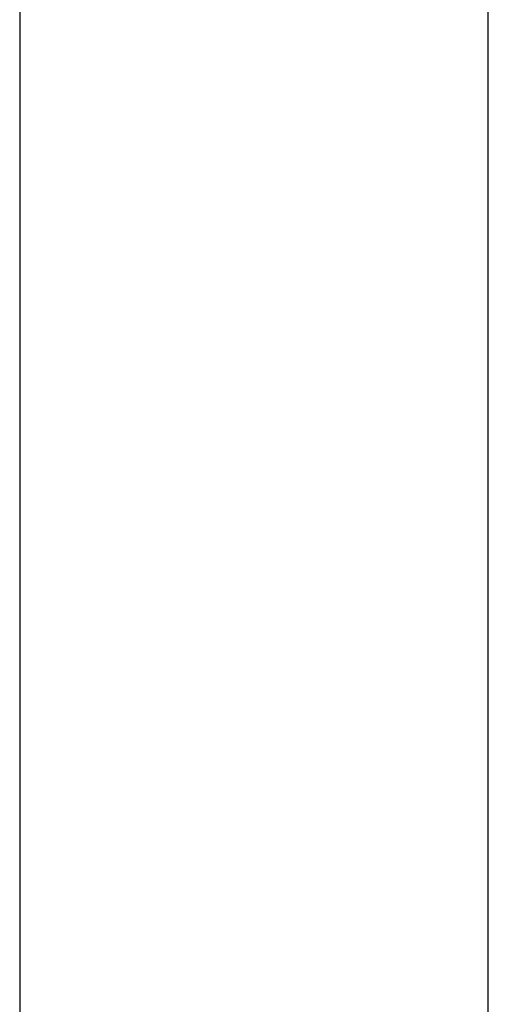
# Model space of a CAD drawing. Header units: metres. Extents: x 391.1 to 427.5, y 12.7 to 28.4.
# Tile 73 of 151: x 407.44 to 407.54, y 26.519 to 26.729. Entities that reach past the tile are written whole.
import ezdxf

# ---------------------------------------------------------------- set-up
doc = ezdxf.new("R2010")
doc.units = ezdxf.units.M
doc.layers.add('A-WALL-____-MCUT', color=7, linetype='Continuous', lineweight=25)
doc.layers.add('A-WALL-____-OTLN', color=7, linetype='Continuous', lineweight=25)

# ---------------------------------------------------------------- blocks, each defined once
blk = doc.blocks.new('Family - Envans P1-155059-04_ENLLUMENAT_P1')
at = {"layer": 'A-WALL-____-MCUT', "color": 253, "true_color": 0xaaaaaa}
for p, q in [((1.72, 0.1), (0, 0.1)), ((0, 0), (1.72, 0))]:
    blk.add_line(p, q, dxfattribs=at)
at = {"layer": 'A-WALL-____-OTLN', "color": 253, "true_color": 0xaaaaaa}
for p, q in [((1.72, 0.1), (0, 0.1)), ((0, 0), (1.72, 0))]:
    blk.add_line(p, q, dxfattribs=at)
at = {"layer": 'A-WALL-____-OTLN', "color": 253, "lineweight": 18, "true_color": 0xaaaaaa}
blk.add_line((0, 0), (1.72, 0), dxfattribs=at)
blk = doc.blocks.new('LONDR55-XX_ZZ-ARQ-CAA-M3D-Londres55_ifc-1-04_ENLLUMENAT_P1')
at = {"layer": 'A-WALL-____-OTLN', "color": 253, "lineweight": 18, "true_color": 0xaaaaaa, "rotation": 270}
blk.add_blockref('Family - Envans P1-155059-04_ENLLUMENAT_P1', (407.43973, 27.64946), dxfattribs=at)

msp = doc.modelspace()

# ---------------------------------------------------------------- block references
at = {"lineweight": 5}
msp.add_blockref('LONDR55-XX_ZZ-ARQ-CAA-M3D-Londres55_ifc-1-04_ENLLUMENAT_P1', (0, 0), dxfattribs=at)

doc.saveas('drawing.dxf')
